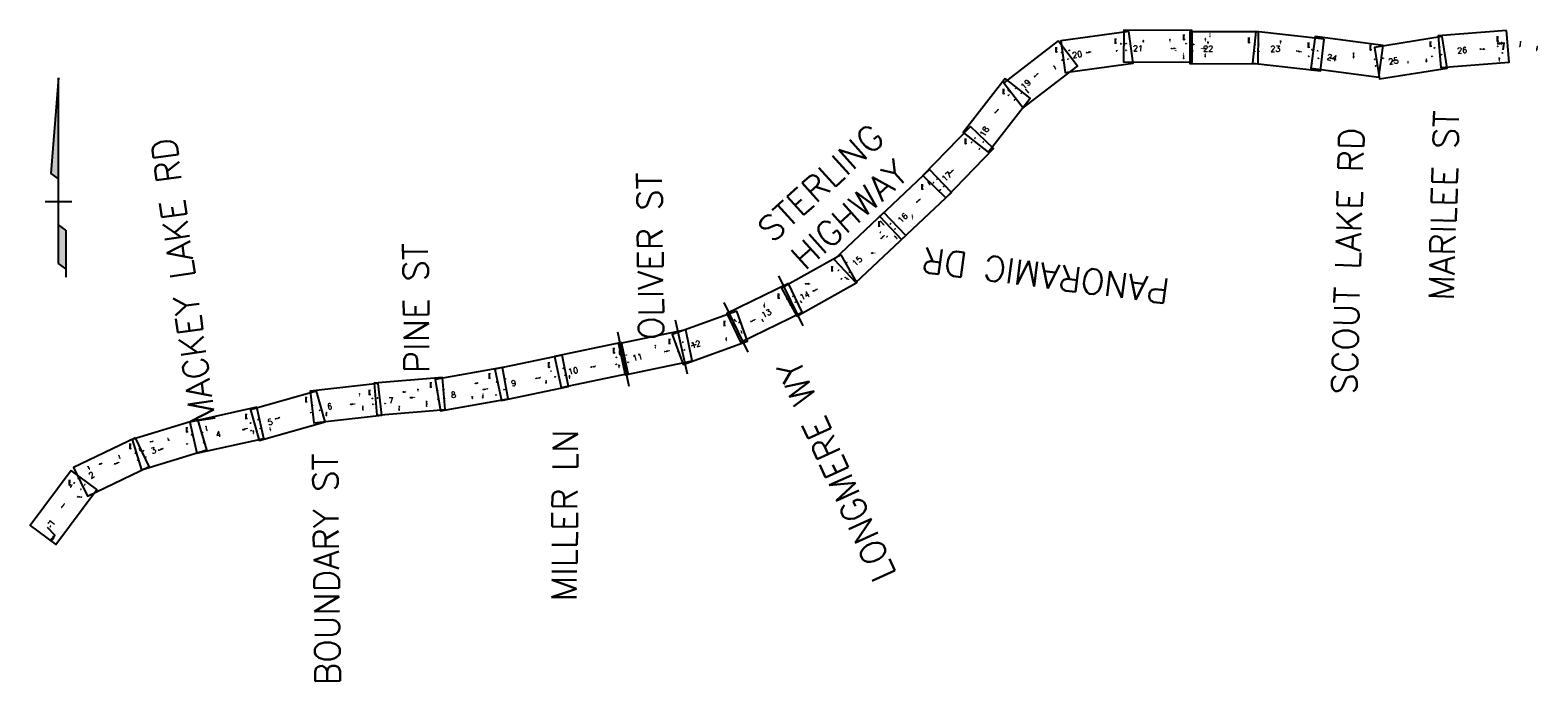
# Model space of a CAD drawing. Extents: x 137283 to 420079, y 25315 to 147659.
# Tile 3 of 10: x 137283 to 191698, y 69732 to 93267. Entities that reach past the tile are written whole.
import ezdxf
from ezdxf.enums import TextEntityAlignment as Align

# ---------------------------------------------------------------- set-up
doc = ezdxf.new("R2010")
doc.units = 0
doc.header["$MEASUREMENT"] = 0
for name, color, linetype in [('ety', 5, 'Continuous'), ('MAP-VIEW-F01', 8, 'Continuous'), ('MAP-VIEW-F02', 8, 'Continuous'), ('MAP-VIEW-F03', 8, 'Continuous'), ('MAP-VIEW-F04', 8, 'Continuous'), ('MAP-VIEW-F05', 8, 'Continuous'), ('MAP-VIEW-F06', 8, 'Continuous'), ('MAP-VIEW-F07', 8, 'Continuous'), ('MAP-VIEW-F08', 8, 'Continuous'), ('MAP-VIEW-F09', 8, 'Continuous'), ('MAP-VIEW-F10', 8, 'Continuous'), ('MAP-VIEW-F11', 8, 'Continuous'), ('MAP-VIEW-F12', 8, 'Continuous'), ('MAP-VIEW-F13', 8, 'Continuous'), ('MAP-VIEW-F14', 8, 'Continuous'), ('MAP-VIEW-F15', 8, 'Continuous'), ('MAP-VIEW-F16', 8, 'Continuous'), ('MAP-VIEW-F17', 8, 'Continuous'), ('MAP-VIEW-F18', 8, 'Continuous'), ('MAP-VIEW-F19', 8, 'Continuous'), ('MAP-VIEW-F20', 8, 'Continuous'), ('MAP-VIEW-F21', 8, 'Continuous'), ('MAP-VIEW-F22', 8, 'Continuous'), ('MAP-VIEW-F23', 8, 'Continuous'), ('MAP-VIEW-F24', 8, 'Continuous'), ('MAP-VIEW-F25', 8, 'Continuous'), ('MAP-VIEW-F26', 8, 'Continuous'), ('PTRP-PLAN', 15, 'Continuous'), ('SSN', 3, 'Continuous'), ('SSN-MAP', 1, 'Continuous'), ('ST-L120-MAP', 4, 'Continuous'), ('ST-L140-CALLOUTS', 5, 'Continuous')]:
    doc.layers.add(name, color=color, linetype=linetype)
doc.layers.add('MVIEW-PLAN', color=1, linetype='Continuous', plot=False)
doc.layers.add('mview-prof', color=2, linetype='Continuous', plot=False)
doc.styles.add('L140', font='ROMANSM.shx', dxfattribs={"height": 7})

# ---------------------------------------------------------------- blocks, each defined once
blk = doc.blocks.new('dotarrow')
for p, q in [((0, 1.244), (-0.077, 0.285)), ((0, -0.619), (0, 1.244)), ((-0.077, 0.285), (-0.003, 0.232)), ((0.134, 0), (-0.134, 0)), ((0.075, -0.285), (0.001, -0.232)), ((0.075, -0.285), (0.075, -0.673)), ((0.075, -0.673), (0, -0.619)), ((0.076, -0.754), (0.076, -0.642))]:
    blk.add_line(p, q)
for points in [[(-0.003, 0.232), (-0.077, 0.285), (0, 1.244)], [(0.001, -0.232), (0.075, -0.285), (0, -0.619), (0.075, -0.673)]]:
    blk.add_solid(points)

msp = doc.modelspace()

# ---------------------------------------------------------------- linework, layer by layer
at = {"layer": 'ety', "color": 155}
for points in [[(177469, 92827), (177452, 92827), (177469, 92919), (177452, 92919)], [(178433, 92844), (178416, 92844), (178433, 92949), (178416, 92949)], [(178428, 92598), (178428, 92615), (178640, 92597), (178640, 92614)], [(179523, 92597), (179523, 92614), (179736, 92597), (179736, 92614)], [(179801, 92771), (179784, 92771), (179801, 92863), (179784, 92863)], [(182425, 92767), (182408, 92767), (182426, 92899), (182409, 92899)], [(182965, 92509), (182968, 92526), (183174, 92471), (183177, 92487)], [(189589, 92574), (189590, 92591), (189802, 92572), (189802, 92589)], [(191050, 92657), (191034, 92660), (191088, 92866), (191071, 92869)], [(191657, 92512), (191640, 92516), (191698, 92693), (191682, 92697)], [(174306, 91864), (174291, 91856), (174238, 91993), (174223, 91985)], [(175377, 92442), (175375, 92458), (175587, 92477), (175584, 92494)], [(178921, 92218), (178905, 92218), (178922, 92456), (178905, 92456)], [(183559, 92018), (183542, 92018), (183559, 92150), (183542, 92150)], [(184166, 92259), (184170, 92275), (184374, 92213), (184377, 92229)], [(185054, 92251), (185037, 92251), (185054, 92463), (185038, 92463)], [(186425, 92150), (186422, 92167), (186635, 92184), (186633, 92200)], [(187016, 92061), (186999, 92062), (187019, 92140), (187002, 92141)], [(187685, 92109), (187668, 92110), (187690, 92241), (187674, 92242)], [(188351, 92246), (188334, 92246), (188353, 92378), (188337, 92379)], [(190312, 92128), (190295, 92128), (190318, 92286), (190301, 92287)], [(173519, 91559), (173507, 91571), (173671, 91708), (173659, 91720)], [(172683, 91012), (172671, 91000), (172572, 91126), (172560, 91114)], [(173328, 91008), (173315, 90997), (173217, 91140), (173204, 91129)], [(172101, 90263), (172089, 90274), (172246, 90418), (172234, 90429)], [(170459, 88076), (170447, 88088), (170614, 88221), (170603, 88233)], [(169772, 87685), (169759, 87675), (169681, 87798), (169668, 87788)], [(169267, 87032), (169256, 87044), (169423, 87177), (169411, 87189)], [(169135, 86437), (169118, 86436), (169132, 86609), (169115, 86608)], [(168111, 86233), (168099, 86221), (167966, 86387), (167954, 86376)], [(167976, 85719), (167965, 85732), (168132, 85864), (168121, 85877)], [(168591, 85728), (168579, 85717), (168483, 85845), (168471, 85833)], [(167625, 85208), (167625, 85224), (167784, 85206), (167784, 85223)], [(166678, 84338), (166686, 84352), (166825, 84249), (166834, 84263)], [(165234, 84103), (165234, 84120), (165432, 84097), (165433, 84113)], [(165524, 83825), (165516, 83841), (165715, 83918), (165708, 83933)], [(163785, 83240), (163768, 83240), (163789, 83440), (163773, 83440)], [(165139, 83423), (165124, 83415), (165097, 83506), (165082, 83498)], [(162676, 82827), (162688, 82838), (162765, 82729), (162777, 82740)], [(163272, 82726), (163264, 82741), (163463, 82819), (163456, 82834)], [(163752, 82748), (163737, 82741), (163710, 82832), (163695, 82824)], [(162413, 82051), (162396, 82052), (162416, 82170), (162399, 82170)], [(162985, 82327), (162969, 82320), (162946, 82425), (162930, 82418)], [(158562, 81537), (158546, 81537), (158565, 81709), (158548, 81709)], [(159850, 81784), (159833, 81785), (159855, 81903), (159838, 81903)], [(160159, 81643), (160155, 81660), (160367, 81685), (160364, 81702)], [(161132, 81856), (161127, 81872), (161336, 81916), (161331, 81932)], [(157497, 81084), (157493, 81100), (157705, 81126), (157702, 81142)], [(158547, 81066), (158531, 81066), (158549, 81186), (158532, 81186)], [(155512, 80674), (155509, 80691), (155721, 80716), (155717, 80733)], [(155911, 80513), (155894, 80513), (155916, 80618), (155899, 80619)], [(156758, 80687), (156741, 80686), (156758, 80805), (156741, 80805)], [(149183, 80048), (149166, 80048), (149184, 80153), (149168, 80153)], [(150967, 79984), (150966, 80000), (151179, 80001), (151178, 80018)], [(151285, 80226), (151268, 80226), (151287, 80318), (151270, 80318)], [(153245, 79951), (153229, 79952), (153249, 80054), (153232, 80054)], [(153607, 80273), (153604, 80290), (153816, 80315), (153812, 80332)], [(153629, 79977), (153612, 79978), (153634, 80162), (153618, 80163)], [(147983, 79330), (147966, 79330), (147988, 79475), (147972, 79476)], [(148813, 79746), (148812, 79763), (149025, 79762), (149024, 79779)], [(149299, 79529), (149282, 79529), (149299, 79715), (149283, 79715)], [(150609, 79526), (150592, 79527), (150612, 79712), (150595, 79712)], [(151601, 79665), (151584, 79665), (151605, 79890), (151588, 79890)], [(143672, 78800), (143655, 78797), (143638, 78982), (143622, 78979)], [(145977, 78799), (145961, 78794), (145941, 78926), (145925, 78921)], [(146108, 79214), (146104, 79231), (146313, 79273), (146308, 79290)], [(141603, 78384), (141598, 78400), (141729, 78422), (141724, 78438)], [(142238, 78524), (142252, 78533), (142291, 78433), (142305, 78441)], [(144932, 78822), (144927, 78838), (145136, 78881), (145132, 78897)], [(145344, 78697), (145327, 78698), (145351, 78816), (145334, 78817)], [(140537, 77796), (140521, 77790), (140489, 77933), (140473, 77928)], [(141285, 78059), (141270, 78051), (141223, 78176), (141208, 78168)], [(141902, 78085), (141896, 78101), (142103, 78156), (142097, 78172)], [(139444, 77405), (139428, 77395), (139371, 77531), (139355, 77522)], [(140304, 77585), (140298, 77601), (140505, 77655), (140499, 77671)], [(138412, 76007), (138398, 76017), (138539, 76177), (138525, 76188)], [(138976, 76406), (138976, 76423), (139161, 76403), (139161, 76420)]]:
    msp.add_solid(points, dxfattribs=at)
at = {"layer": 'MAP-VIEW-F01', "flags": 128}
msp.add_lwpolyline([(138762, 77360), (137283, 75376), (138205, 74688), (139684, 76673)], close=True, dxfattribs=at)
at = {"layer": 'MAP-VIEW-F02', "flags": 128}
msp.add_lwpolyline([(141084, 78544), (138852, 77475), (139348, 76438), (141581, 77507)], close=True, dxfattribs=at)
at = {"layer": 'MAP-VIEW-F03', "flags": 128}
msp.add_lwpolyline([(143330, 79211), (140962, 78490), (141297, 77390), (143665, 78110)], close=True, dxfattribs=at)
at = {"layer": 'MAP-VIEW-F04', "flags": 128}
msp.add_lwpolyline([(145463, 79648), (143047, 79108), (143298, 77986), (145713, 78525)], close=True, dxfattribs=at)
at = {"layer": 'MAP-VIEW-F05', "flags": 128}
msp.add_lwpolyline([(147617, 80227), (145234, 79558), (145545, 78451), (147928, 79120)], close=True, dxfattribs=at)
at = {"layer": 'MAP-VIEW-F06', "flags": 128}
msp.add_lwpolyline([(149845, 80511), (147387, 80225), (147520, 79083), (149978, 79369)], close=True, dxfattribs=at)
at = {"layer": 'MAP-VIEW-F07', "flags": 128}
msp.add_lwpolyline([(152170, 80719), (149703, 80514), (149799, 79368), (152265, 79573)], close=True, dxfattribs=at)
at = {"layer": 'MAP-VIEW-F08', "flags": 128}
msp.add_lwpolyline([(154331, 81087), (151895, 80655), (152095, 79522), (154532, 79955)], close=True, dxfattribs=at)
at = {"layer": 'MAP-VIEW-F09', "flags": 128}
msp.add_lwpolyline([(156481, 81526), (154058, 81020), (154293, 79894), (156716, 80401)], close=True, dxfattribs=at)
at = {"layer": 'MAP-VIEW-F10', "flags": 128}
msp.add_lwpolyline([(158630, 81991), (156207, 81485), (156442, 80359), (158865, 80865)], close=True, dxfattribs=at)
at = {"layer": 'MAP-VIEW-F11', "flags": 128}
msp.add_lwpolyline([(160944, 82447), (158521, 81940), (158756, 80815), (161179, 81321)], close=True, dxfattribs=at)
at = {"layer": 'MAP-VIEW-F12', "flags": 128}
msp.add_lwpolyline([(162783, 83117), (160457, 82270), (160851, 81189), (163176, 82037)], close=True, dxfattribs=at)
at = {"layer": 'MAP-VIEW-F13', "flags": 128}
msp.add_lwpolyline([(164649, 84115), (162423, 83033), (162926, 81998), (165152, 83080)], close=True, dxfattribs=at)
at = {"layer": 'MAP-VIEW-F14', "flags": 128}
msp.add_lwpolyline([(166554, 85155), (164396, 83944), (164958, 82941), (167117, 84152)], close=True, dxfattribs=at)
at = {"layer": 'MAP-VIEW-F15', "flags": 128}
msp.add_lwpolyline([(168095, 86686), (166297, 84985), (167088, 84149), (168886, 85850)], close=True, dxfattribs=at)
at = {"layer": 'MAP-VIEW-F16', "flags": 128}
msp.add_lwpolyline([(169743, 88240), (167945, 86539), (168736, 85703), (170533, 87405)], close=True, dxfattribs=at)
at = {"layer": 'MAP-VIEW-F17', "flags": 128}
msp.add_lwpolyline([(171224, 89793), (169502, 88015), (170328, 87215), (172050, 88993)], close=True, dxfattribs=at)
at = {"layer": 'MAP-VIEW-F18', "flags": 128}
msp.add_lwpolyline([(172473, 91518), (170952, 89566), (171859, 88859), (173380, 90811)], close=True, dxfattribs=at)
at = {"layer": 'MAP-VIEW-F19', "flags": 128}
msp.add_lwpolyline([(174382, 92879), (172423, 91366), (173126, 90456), (175085, 91969)], close=True, dxfattribs=at)
at = {"layer": 'MAP-VIEW-F20', "flags": 128}
msp.add_lwpolyline([(176932, 93216), (174480, 92878), (174637, 91739), (177089, 92077)], close=True, dxfattribs=at)
at = {"layer": 'MAP-VIEW-F21', "flags": 128}
msp.add_lwpolyline([(179225, 93259), (176750, 93267), (176746, 92117), (179221, 92109)], close=True, dxfattribs=at)
at = {"layer": 'MAP-VIEW-F22', "flags": 128}
msp.add_lwpolyline([(181612, 93204), (179137, 93211), (179134, 92061), (181609, 92054)], close=True, dxfattribs=at)
at = {"layer": 'MAP-VIEW-F23', "flags": 128}
msp.add_lwpolyline([(183981, 92946), (181522, 93220), (181394, 92077), (183854, 91803)], close=True, dxfattribs=at)
at = {"layer": 'MAP-VIEW-F24', "flags": 128}
msp.add_lwpolyline([(186113, 92712), (183659, 93037), (183508, 91897), (185962, 91572)], close=True, dxfattribs=at)
at = {"layer": 'MAP-VIEW-F25', "flags": 128}
msp.add_lwpolyline([(188246, 93034), (185802, 92640), (185986, 91504), (188429, 91899)], close=True, dxfattribs=at)
at = {"layer": 'MAP-VIEW-F26', "flags": 128}
msp.add_lwpolyline([(190571, 93259), (188104, 93059), (188197, 91912), (190664, 92113)], close=True, dxfattribs=at)
at = {"layer": 'mview-prof'}
for p, q in [((165182, 82594), (164308, 84392)), ((163203, 81632), (162329, 83431)), ((163203, 81632), (162329, 83431)), ((161013, 80842), (160580, 82795)), ((161013, 80842), (160580, 82795)), ((158897, 80399), (158488, 82357))]:
    msp.add_line(p, q, dxfattribs=at)
at = {"layer": 'PTRP-PLAN', "color": 155}
for points in [[(179870, 93037), (179853, 93037), (179871, 93144), (179855, 93144)], [(174769, 92521), (174766, 92538), (174808, 92528), (174806, 92544)], [(176479, 92508), (176476, 92524), (176519, 92514), (176516, 92531)], [(176634, 92765), (176634, 92782), (176674, 92765), (176674, 92781)], [(176816, 92533), (176817, 92550), (176857, 92533), (176857, 92550)], [(176817, 92768), (176817, 92785), (176857, 92768), (176857, 92785)], [(178602, 92522), (178602, 92539), (178642, 92521), (178642, 92538)], [(178982, 92765), (178982, 92782), (179022, 92765), (179022, 92782)], [(179223, 92502), (179224, 92519), (179264, 92502), (179264, 92518)], [(179256, 92742), (179256, 92758), (179296, 92741), (179296, 92758)], [(179708, 92871), (179691, 92871), (179709, 92978), (179692, 92978)], [(181460, 92729), (181460, 92746), (181500, 92728), (181501, 92745)], [(181462, 92492), (181462, 92508), (181502, 92491), (181502, 92508)], [(181597, 92731), (181597, 92748), (181637, 92730), (181637, 92747)], [(181601, 92491), (181601, 92508), (181641, 92491), (181641, 92507)], [(183527, 92552), (183531, 92568), (183567, 92544), (183570, 92560)], [(183728, 92512), (183731, 92529), (183767, 92504), (183770, 92521)], [(187942, 92612), (187939, 92629), (187981, 92619), (187979, 92635)], [(188121, 92642), (188119, 92659), (188161, 92649), (188158, 92666)], [(190225, 92672), (190225, 92689), (190265, 92672), (190265, 92689)], [(174491, 92450), (174487, 92466), (174530, 92459), (174526, 92475)], [(174519, 92172), (174515, 92188), (174558, 92181), (174554, 92198)], [(174719, 92211), (174716, 92227), (174758, 92217), (174755, 92234)], [(179701, 92302), (179684, 92303), (179702, 92409), (179685, 92409)], [(183410, 92317), (183413, 92333), (183449, 92309), (183452, 92325)], [(183757, 92244), (183761, 92260), (183796, 92236), (183800, 92252)], [(185794, 92203), (185792, 92220), (185834, 92208), (185832, 92224)], [(185825, 91964), (185823, 91981), (185865, 91969), (185863, 91986)], [(185984, 91989), (185982, 92005), (186024, 91996), (186021, 92012)], [(186091, 92240), (186088, 92257), (186130, 92247), (186127, 92264)], [(187863, 92307), (187861, 92323), (187903, 92313), (187900, 92330)], [(188194, 92369), (188191, 92385), (188234, 92376), (188231, 92392)], [(190395, 92435), (190395, 92452), (190435, 92435), (190435, 92451)], [(172588, 90900), (172576, 90911), (172616, 90928), (172604, 90940)], [(172856, 91152), (172845, 91164), (172886, 91180), (172874, 91192)], [(173046, 90976), (173035, 90987), (173075, 91004), (173063, 91016)], [(172802, 90727), (172790, 90739), (172830, 90756), (172818, 90768)], [(171385, 89350), (171370, 89357), (171403, 89385), (171388, 89393)], [(171678, 89209), (171664, 89217), (171697, 89245), (171682, 89252)], [(171257, 89192), (171244, 89203), (171283, 89222), (171270, 89233)], [(171537, 88958), (171523, 88966), (171558, 88992), (171544, 89000)], [(169870, 87735), (169858, 87747), (169899, 87762), (169887, 87774)], [(170008, 87872), (169996, 87883), (170035, 87902), (170022, 87913)], [(170256, 87612), (170244, 87624), (170285, 87639), (170273, 87651)], [(170122, 87479), (170110, 87492), (170151, 87507), (170139, 87519)], [(167961, 85947), (167949, 85959), (167990, 85975), (167978, 85987)], [(168323, 86254), (168312, 86267), (168353, 86282), (168341, 86294)], [(168487, 86066), (168476, 86078), (168516, 86093), (168505, 86106)], [(168196, 85791), (168185, 85804), (168225, 85819), (168214, 85831)], [(166442, 84574), (166434, 84589), (166477, 84595), (166468, 84609)], [(166744, 84846), (166733, 84858), (166774, 84874), (166762, 84886)], [(166847, 84517), (166836, 84530), (166876, 84545), (166865, 84557)], [(166553, 84266), (166543, 84279), (166584, 84292), (166573, 84305)], [(164589, 83542), (164581, 83558), (164625, 83560), (164617, 83575)], [(164702, 83334), (164695, 83349), (164738, 83351), (164731, 83366)], [(164803, 83644), (164795, 83659), (164839, 83661), (164831, 83676)], [(164889, 83427), (164882, 83442), (164925, 83445), (164918, 83460)], [(162857, 82695), (162849, 82710), (162893, 82713), (162885, 82728)], [(162618, 82587), (162611, 82602), (162654, 82605), (162647, 82620)], [(162732, 82363), (162724, 82378), (162768, 82381), (162761, 82396)], [(162972, 82491), (162964, 82506), (163008, 82508), (163000, 82523)], [(160566, 81931), (160562, 81947), (160605, 81939), (160601, 81956)], [(160647, 81655), (160644, 81671), (160687, 81663), (160683, 81680)], [(160819, 81986), (160816, 82003), (160858, 81995), (160855, 82011)], [(160877, 81702), (160874, 81718), (160917, 81710), (160913, 81727)], [(158422, 81183), (158418, 81199), (158461, 81191), (158458, 81207)], [(158425, 81436), (158421, 81453), (158464, 81445), (158460, 81461)], [(158778, 81521), (158773, 81537), (158817, 81531), (158812, 81547)], [(158847, 81262), (158843, 81278), (158886, 81272), (158882, 81288)], [(154103, 80555), (154100, 80571), (154142, 80563), (154139, 80580)], [(154411, 80650), (154408, 80667), (154451, 80658), (154447, 80675)], [(156058, 80942), (156055, 80959), (156097, 80951), (156094, 80967)], [(156209, 80734), (156205, 80750), (156248, 80742), (156244, 80759)], [(156512, 81040), (156509, 81056), (156552, 81048), (156548, 81064)], [(156574, 80791), (156571, 80807), (156614, 80799), (156610, 80815)], [(149809, 79976), (149808, 79992), (149849, 79979), (149848, 79996)], [(150725, 80191), (150725, 80207), (150832, 80189), (150832, 80206)], [(151960, 80250), (151958, 80266), (152000, 80253), (151998, 80270)], [(152186, 80274), (152185, 80290), (152226, 80277), (152225, 80294)], [(153341, 80496), (153338, 80513), (153446, 80516), (153443, 80532)], [(154079, 80079), (154080, 80096), (154119, 80078), (154120, 80095)], [(154364, 80274), (154361, 80291), (154403, 80282), (154400, 80299)], [(147396, 79443), (147392, 79459), (147435, 79454), (147430, 79470)], [(147451, 79687), (147447, 79703), (147490, 79696), (147486, 79712)], [(147716, 79527), (147713, 79543), (147755, 79534), (147752, 79551)], [(147720, 79744), (147717, 79761), (147759, 79751), (147756, 79767)], [(149614, 79956), (149613, 79973), (149654, 79959), (149653, 79976)], [(149640, 79747), (149638, 79764), (149680, 79751), (149678, 79767)], [(150076, 79776), (150075, 79793), (150116, 79779), (150115, 79796)], [(151984, 79924), (151982, 79941), (152024, 79928), (152022, 79944)], [(152209, 79944), (152208, 79961), (152249, 79948), (152248, 79964)], [(145225, 79063), (145220, 79080), (145263, 79074), (145259, 79090)], [(145486, 79191), (145482, 79207), (145525, 79202), (145521, 79218)], [(143096, 78642), (143092, 78658), (143135, 78652), (143130, 78668)], [(143479, 78728), (143476, 78744), (143519, 78734), (143516, 78751)], [(143525, 78369), (143522, 78386), (143564, 78375), (143562, 78392)], [(145241, 78790), (145237, 78807), (145280, 78801), (145276, 78817)], [(145569, 78873), (145565, 78889), (145608, 78883), (145603, 78900)], [(141067, 77983), (141061, 77999), (141105, 77996), (141099, 78012)], [(141354, 78060), (141349, 78076), (141392, 78073), (141387, 78089)], [(141441, 77835), (141435, 77851), (141479, 77848), (141473, 77864)], [(142924, 78315), (142922, 78331), (142964, 78321), (142961, 78337)], [(139775, 77579), (139769, 77595), (139875, 77615), (139870, 77631)], [(141156, 77728), (141151, 77744), (141194, 77742), (141189, 77758)], [(138742, 76753), (138728, 76763), (138804, 76839), (138791, 76849)], [(138868, 76897), (138855, 76908), (138894, 76927), (138882, 76938)], [(139010, 77062), (138998, 77074), (139038, 77091), (139026, 77103)], [(139243, 76831), (139231, 76842), (139271, 76859), (139259, 76871)], [(139107, 76666), (139093, 76676), (139131, 76699), (139117, 76709)], [(137939, 75452), (137926, 75462), (137963, 75485), (137949, 75495)], [(138006, 75326), (137993, 75336), (138030, 75358), (138016, 75368)]]:
    msp.add_solid(points, dxfattribs=at)
at = {"layer": 'ST-L140-CALLOUTS', "flags": 128}
for points in [[(190235, 92792), (190467, 92810), (190431, 92554)], [(138028, 74845), (138168, 75032), (137907, 75310)]]:
    msp.add_lwpolyline(points, dxfattribs=at)
at = {"layer": 'ST-L140-CALLOUTS', "color": 155}
for points in [[(190239, 92747), (190233, 92813), (190464, 92765), (190458, 92831)], [(138064, 74818), (138011, 74858), (138197, 74996), (138144, 75036)]]:
    msp.add_solid(points, dxfattribs=at)

# ---------------------------------------------------------------- block references
at = {"layer": 'SSN', "xscale": 100, "yscale": 100, "zscale": 100}
for p in [(178920, 92984), (174319, 92533), (176449, 92843), (181271, 92872), (183423, 92699), (185659, 92607), (187823, 92735), (190247, 92923), (172416, 91025), (171046, 89225), (169480, 87581), (167921, 86245), (166226, 84625), (164296, 83636), (162341, 82647), (158349, 81666), (160353, 82000), (156002, 81148), (151742, 80429), (153858, 80751), (147243, 79897), (149532, 80157), (142938, 78809), (145078, 79291), (140896, 78215), (138705, 76901)]:
    msp.add_blockref('dotarrow', p, dxfattribs=at)
at = {"layer": 'SSN-MAP', "xscale": 3598.200991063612, "yscale": 3598.200991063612, "zscale": 3598.20099106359}
msp.add_blockref('dotarrow', (138305, 87065), dxfattribs=at)

# ---------------------------------------------------------------- texts
at = {"layer": 'ety', "style": 'L140'}
for s, rotation, p in [('SELF ST', 89.827, (177461, 92873)), ('COREY ST', 89.827, (178424, 92896)), ('STERLING HIGHWAY', 359.827, (178534, 92606)), ('STERLING HIGHWAY', 359.827, (179630, 92605)), ('LOIS ST', 89.827, (179792, 92817)), ('SKEETER ST', 89.827, (182417, 92833)), ('STERLING HIGHWAY', 349.5498, (183071, 92498)), ('STERLING HIGHWAY', 359.5413, (189696, 92582)), ('PEDERSON LOOP RD', 79.7652, (191061, 92763)), ('MOOSE RIVER RD', 77.0281, (191669, 92605)), ('LAKEWOOD RD', 117.7462, (174264, 91925)), ('STERLING HIGHWAY', 9.5671, (175481, 92468)), ('SCOUT LAKE LOOP RD', 89.827, (178913, 92337)), ('HANDLEY ST', 89.827, (183551, 92084)), ('STERLING HIGHWAY', 347.4871, (184272, 92244)), ('SWANSON RIVER RD', 89.827, (185046, 92357)), ('STERLING HIGHWAY', 9.1639, (186529, 92175)), ('LEE ST', 87.6681, (187009, 92101)), ('BARBARA ST', 87.6681, (187679, 92176)), ('MARILEE ST', 88.9476, (188344, 92312)), ('GREATLAND ST', 87.6681, (190307, 92207)), ('STERLING HIGHWAY', 44.2579, (173589, 91640)), ('EVERGREEN ST', 134.2579, (172621, 91063)), ('BREEZEWOOD DR', 130.0548, (173266, 91068)), ('STERLING HIGHWAY', 46.7996, (172168, 90346)), ('STERLING HIGHWAY', 42.9472, (170531, 88154)), ('ROBINSON LN', 128.9373, (169720, 87737)), ('STERLING HIGHWAY', 42.9472, (169339, 87110)), ('CRANE SONG ST', 91.1767, (169125, 86523)), ('ROBINSON LOOP RD', 133.0935, (168032, 86304)), ('STERLING HIGHWAY', 42.9472, (168048, 85798)), ('TUSTUMENA ST', 132.8078, (168531, 85781)), ('PANORAMIC DR', 359.5681, (167705, 85215)), ('LAKE TERRACE DR', 358.0236, (165333, 84108)), ('STERLING HIGHWAY', 25.7575, (165616, 83879)), ('ST THERESA RD', 328.8545, (166756, 84300)), ('WHISPER LAKE RD', 88.6308, (163779, 83340)), ('EAST DR', 116.7965, (165111, 83461)), ('DEVILLE RD', 312.2116, (162726, 82784)), ('STERLING HIGHWAY', 25.7575, (163364, 82780)), ('WEST DR', 116.7965, (163723, 82786)), ('PENNY LN', 111.7979, (162957, 82372)), ('JIM DAHLER RD', 89.1692, (158555, 81623)), ('OLIVER ST', 87.4064, (159844, 81844)), ('STERLING HIGHWAY', 11.4008, (160261, 81672)), ('STERLING HIGHWAY', 16.572, (161232, 81894)), ('MURRAY LN', 88.2872, (162406, 82111)), ('STERLING HIGHWAY', 11.4008, (157599, 81113)), ('WALKER ST', 89.1692, (158540, 81126)), ('STERLING HIGHWAY', 11.4008, (155615, 80704)), ('BURNS LN', 87.1007, (155905, 80566)), ('MILLER LN', 90.2515, (156749, 80746)), ('SHADY ST', 88.9243, (149175, 80100)), ('STERLING HIGHWAY', 4.7735, (151073, 80001)), ('PINE ST', 88.8934, (151278, 80272)), ('ISBEL ST', 88.1681, (153239, 80003)), ('GORACKE CIRCLE', 88.1681, (153623, 80070)), ('STERLING HIGHWAY', 11.4008, (153710, 80303)), ('BOUNDARY ST', 87.9023, (147977, 79403)), ('STERLING HIGHWAY', 4.2484, (148919, 79762)), ('SOUTH SHADY ST', 89.8261, (149291, 79622)), ('SOUTH JAWLE ST', 88.8934, (150602, 79619)), ('SOUTHERN BLUFF ST', 88.8934, (151595, 79777)), ('MACKEY LAKE RD', 100.4461, (143647, 78890)), ('FAIRWAY DR', 106.101, (145951, 78860)), ('STERLING HIGHWAY', 16.101, (146208, 79252)), ('LOREN LAKE', 16.928, (141663, 78411)), ('MONTE DR', 300.1546, (142271, 78483)), ('STERLING HIGHWAY', 16.101, (145032, 78860)), ('ON PAR LN', 86.4092, (145339, 78757)), ('HEATH PLACE', 109.3005, (140505, 77862)), ('KRISTEN DR', 118.2877, (141246, 78113)), ('STERLING HIGHWAY', 19.3005, (141999, 78128)), ("PACE'S BLVD", 119.9119, (139400, 77463)), ('STERLING HIGHWAY', 19.3005, (140402, 77628)), ('SHARKATHMI AVE', 358.98, (139069, 76413)), ('STERLING HIGHWAY', 53.3006, (138468, 76097))]:
    msp.add_text(s, height=14, rotation=rotation, dxfattribs=at).set_placement(p, align=Align.MIDDLE)
at = {"layer": 'MVIEW-PLAN', "style": 'L140'}
for s, rotation, p in [('20', 9.5671, (175073, 92386)), ('21', 359.827, (177264, 92607)), ('22', 359.827, (179800, 92599)), ('23', 359.827, (182225, 92592)), ('26', 4.6424, (188966, 92538)), ('24', 347.4871, (184267, 92270)), ('25', 9.1639, (186489, 92153)), ('19', 44.2579, (173216, 91307)), ('18', 59.1624, (171724, 89606)), ('17', 43.4191, (170362, 87984)), ('16', 43.4191, (168779, 86485)), ('15', 43.4191, (167135, 84929)), ('14', 25.9247, (165236, 83683)), ('13', 25.9247, (163854, 83039)), ('12', 16.5575, (161303, 81922)), ('10', 11.8004, (156879, 80967)), ('11', 11.8004, (159201, 81452)), ('9', 11.8004, (154734, 80519)), ('7', 4.7667, (150307, 79896)), ('8', 8.3255, (152561, 80099)), ('6', 8.5139, (148095, 79677)), ('5', 16.101, (145940, 79117)), ('4', 10.4461, (144072, 78677)), ('3', 19.3005, (141734, 78089)), ('2', 31.9335, (139500, 77204)), ('1', 53.3006, (138066, 75486)), ('1', 53.3006, (138066, 75486))]:
    msp.add_text(s, height=210, rotation=rotation, dxfattribs=at).set_placement(p, align=Align.MIDDLE)
at = {"layer": 'PTRP-PLAN', "style": 'L140'}
for s, rotation, p in [('PROP ROW', 89.3073, (179862, 93091)), ('ROW', 9.575, (174787, 92533)), ('ROW', 9.575, (176497, 92519)), ('ROW', 359.5089, (176654, 92773)), ('ROW', 359.5089, (176837, 92541)), ('ROW', 359.5089, (176837, 92776)), ('ROW', 359.5089, (178622, 92530)), ('ROW', 359.5089, (179002, 92774)), ('ROW', 359.5089, (179244, 92510)), ('ROW', 359.5089, (179276, 92750)), ('PROP ROW', 89.3073, (179700, 92925)), ('ROW', 359.5089, (181480, 92737)), ('ROW', 359.5089, (181482, 92500)), ('ROW', 359.2887, (181617, 92739)), ('ROW', 359.2887, (181621, 92499)), ('ROW', 348.1868, (183549, 92556)), ('ROW', 348.144, (183749, 92517)), ('ROW', 9.6639, (187960, 92624)), ('ROW', 9.6639, (188140, 92654)), ('ROW', 359.5413, (190245, 92681)), ('ROW', 13.8142, (174509, 92463)), ('ROW', 13.8142, (174536, 92185)), ('ROW', 9.575, (174737, 92222)), ('PROP ROW', 89.3073, (179693, 92356)), ('ROW', 348.1868, (183431, 92321)), ('ROW', 348.144, (183779, 92248)), ('ROW', 6.5651, (185813, 92214)), ('ROW', 6.5651, (185844, 91975)), ('ROW', 9.6639, (186003, 92001)), ('ROW', 9.6639, (186109, 92252)), ('ROW', 9.6639, (187882, 92318)), ('ROW', 9.6639, (188212, 92380)), ('ROW', 359.5413, (190415, 92443)), ('ROW', 45.3935, (172596, 90920)), ('ROW', 43.6321, (172865, 91172)), ('ROW', 45.3935, (173055, 90996)), ('ROW', 45.3935, (172810, 90747)), ('ROW', 62.797, (171387, 89371)), ('ROW', 62.797, (171680, 89231)), ('ROW', 49.0354, (171263, 89213)), ('ROW', 58.3206, (171540, 88979)), ('ROW', 43.4191, (169879, 87755)), ('ROW', 49.1311, (170015, 87893)), ('ROW', 43.4202, (170265, 87631)), ('ROW', 43.4191, (170131, 87499)), ('ROW', 43.4191, (167969, 85967)), ('ROW', 43.4191, (168332, 86274)), ('ROW', 43.4191, (168496, 86086)), ('ROW', 43.4191, (168205, 85811)), ('ROW', 30.6691, (166455, 84592)), ('ROW', 43.4191, (166753, 84866)), ('ROW', 43.4191, (166856, 84537)), ('ROW', 40.3017, (166563, 84285)), ('ROW', 25.9247, (164603, 83559)), ('ROW', 25.9247, (164717, 83350)), ('ROW', 25.9247, (164817, 83660)), ('ROW', 25.9247, (164904, 83443)), ('ROW', 25.9247, (162871, 82712)), ('ROW', 25.9247, (162633, 82603)), ('ROW', 25.9247, (162746, 82380)), ('ROW', 25.9247, (162986, 82507)), ('ROW', 11.8004, (160583, 81943)), ('ROW', 11.8004, (160665, 81667)), ('ROW', 12.2411, (160837, 81999)), ('ROW', 12.2411, (160895, 81714)), ('ROW', 11.8004, (158440, 81195)), ('ROW', 11.8004, (158442, 81449)), ('ROW', 15.1121, (158795, 81534)), ('ROW', 15.1121, (158864, 81275)), ('ROW', 11.9876, (154121, 80567)), ('ROW', 11.8004, (154429, 80663)), ('ROW', 11.8004, (156076, 80955)), ('ROW', 11.8004, (156226, 80746)), ('ROW', 11.8004, (156530, 81052)), ('ROW', 11.8004, (156592, 80803)), ('ROW', 4.6886, (149829, 79986)), ('PROP ROW', 359.1807, (150779, 80198)), ('ROW', 4.6886, (151979, 80260)), ('ROW', 4.6954, (152205, 80284)), ('PROP ROW', 10.5956, (153392, 80514)), ('ROW', 359.1425, (154099, 80087)), ('ROW', 11.8004, (154382, 80287)), ('ROW', 15.6889, (147413, 79457)), ('ROW', 13.2771, (147468, 79699)), ('ROW', 10.6295, (147734, 79539)), ('ROW', 9.4575, (147738, 79756)), ('ROW', 4.7197, (149633, 79966)), ('ROW', 4.7197, (149659, 79757)), ('ROW', 4.6886, (150095, 79786)), ('ROW', 4.6886, (152003, 79934)), ('ROW', 4.6954, (152228, 79954)), ('ROW', 14.9392, (145242, 79077)), ('ROW', 14.9392, (145503, 79204)), ('ROW', 14.8723, (143113, 78655)), ('ROW', 9.4422, (143498, 78739)), ('ROW', 8.5332, (143543, 78381)), ('ROW', 14.9392, (145258, 78804)), ('ROW', 14.9392, (145586, 78886)), ('ROW', 19.3005, (141083, 77997)), ('ROW', 19.3005, (141370, 78074)), ('ROW', 19.3005, (141457, 77849)), ('ROW', 8.7822, (142943, 78326)), ('PROP ROW', 19.5617, (139822, 77605)), ('ROW', 19.3005, (141173, 77743)), ('PROP ROW', 53.945, (138766, 76801)), ('ROW', 48.7792, (138875, 76918)), ('ROW', 45.4361, (139018, 77082)), ('ROW', 45.4361, (139251, 76851)), ('ROW', 53.9293, (139112, 76687)), ('ROW', 53.9293, (137944, 75474)), ('ROW', 53.9293, (138011, 75347))]:
    msp.add_text(s, height=14, rotation=rotation, dxfattribs=at).set_placement(p, align=Align.MIDDLE)
at = {"layer": 'ST-L120-MAP', "style": 'L140'}
for s, p in [('STERLING', (166126, 87418)), ('HIGHWAY', (167159, 86271))]:
    msp.add_text(s, height=900, rotation=42.0198, dxfattribs=at).set_placement(p, align=Align.CENTER)
for s, rotation, p in [('MARILEE ST', 88.3694, (188657, 83487)), ('MACKEY LAKE RD', 97.9691, (143977, 79111)), ('SCOUT LAKE RD', 88.3694, (185155, 80095)), ('OLIVER ST', 90.6561, (160148, 82083)), ('PINE ST', 90.6561, (151689, 80878)), ('PANORAMIC DR', 172.6579, (178449, 84278)), ('LONGMERE WY', 114.2722, (168556, 73614)), ('MILLER LN', 89.543, (157000, 72633)), ('BOUNDARY ST', 90.6561, (148475, 69619))]:
    msp.add_text(s, height=900, rotation=rotation, dxfattribs=at).set_placement(p)
at = {"layer": 'ST-L140-CALLOUTS', "style": 'L140'}
for s, rotation, p in [('END "S" 583+53.05', 4.6772, (190235, 92791)), ('N = 92554.07', 4.6772, (190236, 92768)), ('E = 190431.30', 4.6772, (190238, 92744)), ('BEGIN "S" 3+34.51', 53.3006, (138028, 74845)), ('N = 75310.43', 53.3006, (138047, 74830)), ('E = 137906.87', 53.3006, (138067, 74816))]:
    msp.add_text(s, height=14, rotation=rotation, dxfattribs=at).set_placement(p, align=Align.BOTTOM_LEFT)

doc.saveas('drawing.dxf')
